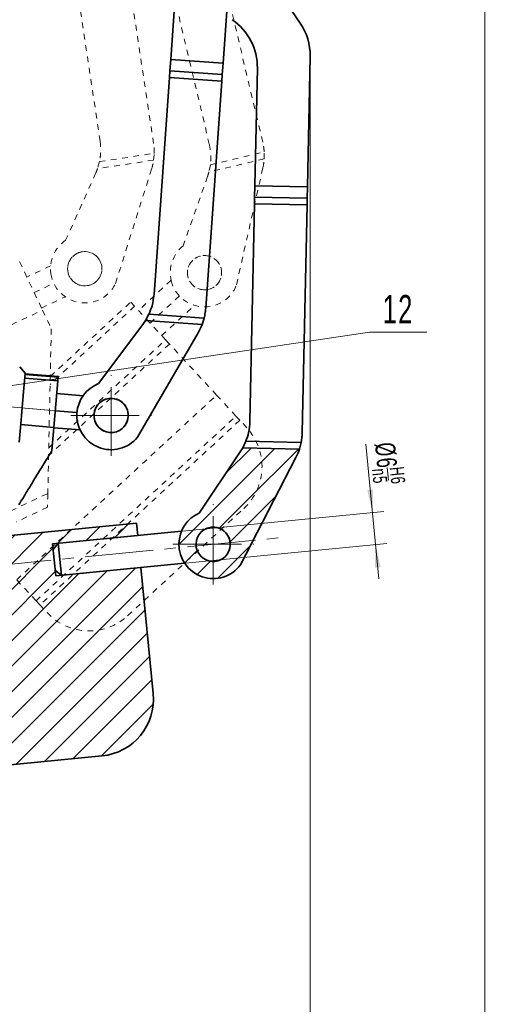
# Model space of a CAD drawing. Header units: millimetres. Extents: x -594 to 641, y -420 to 420.
# Tile 4 of 43: x -341 to -257, y -334 to -161. Entities that reach past the tile are written whole.
import ezdxf

# ---------------------------------------------------------------- set-up
doc = ezdxf.new("R2010")
doc.units = ezdxf.units.MM
doc.linetypes.add('点画线', pattern=[18, 12, -2, 2, -2])
doc.linetypes.add('虚线', pattern=[2, 1, -1])
doc.layers.get('0').update_dxf_attribs({"lineweight": 35})
for name, color, linetype, lineweight in [('中心线层', 1, '点画线', 18), ('剖面线层', 4, 'Continuous', 18), ('尺寸线层', 3, 'Continuous', 18), ('粗实线层', 7, 'Continuous', 35), ('细实线层', 7, 'Continuous', 18), ('虚线层', 6, '虚线', 18)]:
    doc.layers.add(name, color=color, linetype=linetype, lineweight=lineweight)
doc.styles.add('标准', font='txt', dxfattribs={"width": 0.667})
doc.dimstyles.new('GB_尺寸', dxfattribs={"dimtxt": 3.5, "dimasz": 4, "dimexe": 2, "dimexo": 0, "dimtad": 1, "dimdsep": 46, "dimtxsty": '标准', "dimblk": '_CAXARROW', "dimcen": 0, "dimdle": 6, "dimazin": 2, "dimtfac": 0.707107, "dimtdec": 3, "dimtmove": 2, "dimatfit": 3, "dimfxl": 0, "dimfrac": 2, "dimtolj": 1, "dimtzin": 0, "dimarcsym": 0})

# ---------------------------------------------------------------- blocks, each defined once
blk = doc.blocks.new('*X14')
at = {"layer": '尺寸线层', "linetype": 'Continuous'}
for points in [[(-518.82, -371.2), (-514.82, -370.7), (-514.82, -371.7)], [(-289.76, -371.2), (-293.76, -370.7), (-293.76, -371.7)]]:
    blk.add_hatch(color=0, dxfattribs=at).paths.add_polyline_path(points, flags=0)
at = {"layer": '尺寸线层', "color": 0, "linetype": 'Continuous'}
for p, q in [((-289.76, -167.85), (-289.76, -373.2)), ((-518.82, -277.73), (-518.82, -373.2)), ((-518.82, -371.2), (-289.76, -371.2))]:
    blk.add_line(p, q, dxfattribs=at)
at = {"layer": '尺寸线层', "color": 0, "insert": (-404.29, -368.84), "char_height": 3.5, "width": 9.4541, "attachment_point": 5, "line_spacing_factor": 1.15057, "style": '标准'}
blk.add_mtext('\\T1.1;230', dxfattribs=at)
blk = doc.blocks.new('_CAXARROW')
blk.add_hatch(color=0).paths.add_polyline_path([(0, 0), (-1, 0.125), (-1, -0.125)], flags=0)
blk = doc.blocks.new('*X15')
at = {"layer": '尺寸线层', "linetype": 'Continuous'}
for points in [[(-259.13, 323.12), (-259.63, 319.12), (-258.63, 319.12)], [(-259.13, -353.35), (-259.63, -349.35), (-258.63, -349.35)]]:
    blk.add_hatch(color=0, dxfattribs=at).paths.add_polyline_path(points, flags=0)
at = {"layer": '尺寸线层', "color": 0, "linetype": 'Continuous'}
for p, q in [((-374.61, 323.12), (-257.13, 323.12)), ((-259.13, -353.35), (-259.13, 323.12)), ((-459.09, -353.35), (-257.13, -353.35))]:
    blk.add_line(p, q, dxfattribs=at)
at = {"layer": '尺寸线层', "color": 0, "insert": (-261.49, 178.79), "char_height": 3.5, "width": 9.2017, "attachment_point": 5, "rotation": 90, "line_spacing_factor": 1.15057, "style": '标准'}
blk.add_mtext('\\T1.1;676', dxfattribs=at)
blk = doc.blocks.new('*X17')
at = {"layer": '尺寸线层', "color": 0}
blk.add_line((-276.23, -239.89), (-276.01, -242.1), dxfattribs=at)
at = {"layer": '尺寸线层', "color": 0, "char_height": 3.5, "attachment_point": 1, "rotation": 275.5935, "line_spacing_factor": 1.15057, "style": '标准'}
for s, insert, width in [('\\T1.1;%%C6', (-274.92, -235.31), 26.6202), ('\\T1.1;{\\H0.707107x;n5}', (-276.46, -239.92), 8.873), ('\\T1.1;{\\H0.707107x;H6}', (-273.35, -239.62), 8.873)]:
    blk.add_mtext(s, dxfattribs=dict(at, insert=insert, width=width))
blk = doc.blocks.new('*X16')
at = {"layer": '尺寸线层', "linetype": 'Continuous'}
for points in [[(-278.84, -247.75), (-279.72, -243.82), (-278.73, -243.72)], [(-278.29, -253.38), (-278.39, -257.41), (-277.4, -257.31)]]:
    blk.add_hatch(color=0, dxfattribs=at).paths.add_polyline_path(points, flags=0)
at = {"layer": '尺寸线层', "color": 0, "linetype": 'Continuous'}
for p, q in [((-277.7, -259.35), (-280.01, -235.8)), ((-334.89, -253.24), (-276.85, -247.56)), ((-334.34, -258.87), (-276.3, -253.18))]:
    blk.add_line(p, q, dxfattribs=at)
at = {"layer": '尺寸线层', "color": 0}
blk.add_blockref('*X17', (0, 0), dxfattribs=at)
blk = doc.blocks.new('*X59')
at = {"layer": '细实线层', "lineweight": 18}
h = blk.add_hatch(color=0, dxfattribs=at)
edge = h.paths.add_edge_path(flags=0)
edge.add_arc((0, 0), 0.5, 0, 360)
at = {"layer": '细实线层', "color": 0}
for p, q in [((0, 0), (64.19, 9.59)), ((64.19, 9.59), (74.19, 9.59))]:
    blk.add_line(p, q, dxfattribs=at)
at = {"layer": '细实线层', "color": 0, "lineweight": 18, "insert": (69.19, 11.09), "char_height": 5, "width": 17, "attachment_point": 8, "line_spacing_factor": 1.15057, "style": '标准'}
blk.add_mtext('\\T1.1;12', dxfattribs=at)

msp = doc.modelspace()

# ---------------------------------------------------------------- hatches: boundary and pattern name
at = {"layer": '剖面线层'}
h = msp.add_hatch(dxfattribs=at)
h.set_pattern_fill('无图案', color=256, scale=3, angle=45, style=0, pattern_type=0)
h.set_pattern_definition([(45, (0, 0), (-2.12132, 2.12132), [])])
edge = h.paths.add_edge_path(flags=0)
edge.add_arc((-306.747, -253.325), 6, 157.46795, 178.80284, ccw=False)
edge.add_arc((-306.747, -253.325), 6, 155.59345, 157.46795, ccw=False)
edge.add_arc((-306.747, -253.325), 6, 114.21772, 155.59345, ccw=False)
edge.add_line((-309.209, -247.853), (-301.995, -237.126))
edge.add_arc((-310.293, -231.546), 10, 326.08099, 330.79187)
edge.add_line((-301.565, -236.425), (-298.715, -236.485))
edge.add_arc((-308.182, -239.706), 10, -47.26074, 18.79071, ccw=False)
edge.add_line((-301.395, -247.051), (-305.326, -250.683))
edge.add_arc((-306.744, -253.298), 2.975, 61.54501, 88.86454)
edge.add_arc((-306.747, -253.325), 3.002, 88.80284, 90)
edge.add_arc((-306.747, -253.325), 3.002, 90, 97.41266)
edge.add_arc((-306.747, -253.325), 3.002, 97.41266, 115.14619)
edge.add_arc((-306.747, -253.325), 3.002, 115.14619, 180)
edge.add_line((-309.749, -253.325), (-312.747, -253.325))
edge.add_arc((-306.747, -253.325), 6, 178.80284, 180, ccw=False)
edge = h.paths.add_edge_path(flags=0)
edge.add_line((-305.325, -250.682), (-301.395, -247.051))
edge.add_arc((-308.182, -239.706), 10, 312.73926, 378.79071)
edge.add_line((-298.715, -236.485), (-291.624, -236.633))
edge.add_arc((-301.132, -233.535), 10, 332.71657, 341.9527, ccw=False)
edge.add_line((-292.244, -238.119), (-300.087, -253.325))
edge.add_line((-300.087, -253.325), (-303.747, -253.325))
edge.add_arc((-306.744, -253.321), 2.996, 359.9235, 421.7449)
edge = h.paths.add_edge_path(flags=0)
edge.add_arc((-306.747, -253.325), 3.002, 273.77424, 301.2004)
edge.add_arc((-306.753, -253.324), 3.006, 301.28109, 359.97058)
edge.add_line((-303.747, -253.325), (-300.087, -253.325))
edge.add_line((-300.087, -253.325), (-301.936, -256.91))
edge.add_arc((-306.747, -253.325), 6, 270, 323.3178, ccw=False)
edge.add_line((-306.747, -259.325), (-306.747, -256.327))
edge.add_arc((-306.747, -253.325), 3.002, 270, 273.77424)
edge = h.paths.add_edge_path(flags=0)
edge.add_arc((-306.747, -253.325), 6, 215.59345, 270, ccw=False)
edge.add_arc((-306.747, -253.325), 6, 213.71896, 215.59345, ccw=False)
edge.add_arc((-306.747, -253.325), 6, 213.37676, 213.71896, ccw=False)
edge.add_line((-311.758, -256.626), (-309.495, -254.535))
edge.add_arc((-306.747, -253.325), 3.002, 203.76179, 256.04071)
edge.add_arc((-306.747, -253.325), 3.002, 256.04071, 268.80284)
edge.add_arc((-306.747, -253.325), 3.002, 268.80284, 270)
edge.add_line((-306.747, -256.327), (-306.747, -259.325))
edge = h.paths.add_edge_path(flags=0)
edge.add_arc((-306.747, -253.325), 6, 180, 213.37676, ccw=False)
edge.add_line((-312.747, -253.325), (-309.749, -253.325))
edge.add_arc((-306.747, -253.325), 3.002, 180, 203.76179)
edge.add_line((-309.495, -254.535), (-311.758, -256.626))
h = msp.add_hatch(dxfattribs=at)
h.set_pattern_fill('ANSI31', color=256, style=0, pattern_type=0)
edge = h.paths.add_edge_path(flags=0)
edge.add_line((-405.656, -248.838), (-403.316, -272.724))
edge.add_arc((-398.34, -272.237), 5, 185.59345, 365.59345)
edge.add_line((-393.364, -271.749), (-394.252, -262.683))
edge.add_arc((-389.276, -262.196), 5, 69.53158, 185.59345, ccw=False)
edge.add_line((-387.527, -257.512), (-371.128, -263.633))
edge.add_arc((-367.631, -254.264), 10, 249.53158, 275.59345)
edge.add_line((-366.657, -264.217), (-364.707, -284.121))
edge.add_arc((-354.755, -283.147), 10, 185.59345, 275.59345)
edge.add_line((-353.78, -293.099), (-326.226, -290.4))
edge.add_arc((-327.201, -280.448), 10, 275.59345, 365.59345)
edge.add_line((-317.249, -279.473), (-319.41, -257.407))
edge.add_line((-319.41, -257.407), (-334.338, -258.869))
edge.add_line((-334.338, -258.869), (-334.89, -253.24))
edge.add_line((-334.89, -253.24), (-319.961, -251.777))
edge.add_line((-319.961, -251.777), (-320.173, -249.616))
edge.add_line((-320.173, -249.616), (-367.631, -254.264))
edge.add_arc((-368.606, -244.312), 10, 249.53158, 275.59345, ccw=False)
edge.add_line((-372.103, -253.68), (-398.931, -243.667))
edge.add_arc((-400.68, -248.351), 5, 69.53158, 185.59345)
edge = h.paths.add_edge_path(flags=0)
edge.add_arc((-400.68, -248.351), 2.5, 5.59345, 185.59345, ccw=False)
edge.add_arc((-400.68, -248.351), 2.5, -174.40655, 5.59345, ccw=False)
edge = h.paths.add_edge_path(flags=0)
edge.add_arc((-398.34, -272.237), 2.5, 5.59345, 185.59345, ccw=False)
edge.add_arc((-398.34, -272.237), 2.5, -174.40655, 5.59345, ccw=False)

# ---------------------------------------------------------------- linework, layer by layer
at = {"layer": '中心线层'}
for p, q in [((-335.622, -229.805), (-412.681, -223.179)), ((-411.451, -223.285), (-334.392, -229.911)), ((-324.628, -237.808), (-324.628, -223.693)), ((-331.686, -230.751), (-317.57, -230.751)), ((-306.747, -260.383), (-306.747, -246.268)), ((-347.095, -257.277), (-293.452, -252.023)), ((-313.805, -253.325), (-299.69, -253.325))]:
    msp.add_line(p, q, dxfattribs=at)
at = {"layer": '粗实线层'}
for p, q in [((-305.005, -169.013), (-303.387, -146.229)), ((-312.725, -147.833), (-314.183, -168.361)), ((-291.492, -162.006), (-299.701, -149.967)), ((-314.325, -170.356), (-314.183, -168.361)), ((-314.183, -168.361), (-305.005, -169.013)), ((-305.005, -169.013), (-305.146, -171.008)), ((-290.234, -190.684), (-289.757, -167.848)), ((-314.407, -171.514), (-314.325, -170.356)), ((-314.325, -170.356), (-305.146, -171.008)), ((-305.146, -171.008), (-314.325, -170.356)), ((-299.003, -169.917), (-299.433, -190.492)), ((-317.106, -209.529), (-314.407, -171.514)), ((-305.229, -172.165), (-314.407, -171.514)), ((-308.055, -211.974), (-305.229, -172.165)), ((-305.146, -171.008), (-305.229, -172.165)), ((-299.475, -192.492), (-299.433, -190.492)), ((-299.433, -190.492), (-290.234, -190.684)), ((-290.234, -190.684), (-290.276, -192.684)), ((-299.499, -193.652), (-299.475, -192.492)), ((-299.475, -192.492), (-290.276, -192.684)), ((-290.276, -192.684), (-299.475, -192.492)), ((-290.276, -192.684), (-290.3, -193.844)), ((-300.295, -231.755), (-299.499, -193.652)), ((-290.3, -193.844), (-299.499, -193.652)), ((-291.134, -233.744), (-290.3, -193.844)), ((-318.001, -213.011), (-318.607, -214.131)), ((-318.001, -213.011), (-308.33, -213.697)), ((-308.689, -214.835), (-308.33, -213.697)), ((-319.072, -214.809), (-326.813, -225.162)), ((-308.689, -214.835), (-318.607, -214.131)), ((-309.383, -216.288), (-320.001, -234.571)), ((-339.698, -223.336), (-340.646, -222.209)), ((-339.705, -223.418), (-340.033, -227.238)), ((-339.772, -224.198), (-333.944, -224.699)), ((-339.716, -223.553), (-333.888, -224.054)), ((-333.878, -223.933), (-339.706, -223.432)), ((-339.698, -223.336), (-339.705, -223.418)), ((-333.888, -224.054), (-333.944, -224.699)), ((-333.878, -223.933), (-333.888, -224.054)), ((-333.944, -224.699), (-334.644, -232.836)), ((-340.033, -227.238), (-340.102, -228.037)), ((-329.548, -227.316), (-334.135, -226.922)), ((-340.102, -228.037), (-340.338, -230.784)), ((-324.371, -227.762), (-324.466, -227.753)), ((-340.338, -230.784), (-340.407, -231.581)), ((-334.392, -229.911), (-330.606, -230.236)), ((-327.619, -230.493), (-327.617, -230.493)), ((-340.407, -231.581), (-340.735, -235.401)), ((-334.644, -232.836), (-340.472, -232.335)), ((-334.992, -236.891), (-334.644, -232.836)), ((-334.649, -232.9), (-330.062, -233.294)), ((-324.98, -233.731), (-324.885, -233.739)), ((-301.015, -235.276), (-301.565, -236.425)), ((-301.015, -235.276), (-291.322, -235.479)), ((-291.624, -236.633), (-291.322, -235.479)), ((-301.995, -237.126), (-309.209, -247.853)), ((-291.624, -236.633), (-301.565, -236.425)), ((-292.244, -238.119), (-301.936, -256.91)), ((-320.173, -249.616), (-367.631, -254.264)), ((-319.961, -251.777), (-320.173, -249.616)), ((-334.89, -253.24), (-312.289, -251.026)), ((-334.89, -253.24), (-319.961, -251.777)), ((-308.023, -250.608), (-308.018, -250.608)), ((-307.04, -250.34), (-307.135, -250.349)), ((-334.338, -258.869), (-334.89, -253.24)), ((-334.89, -253.24), (-334.338, -258.869)), ((-334.89, -253.24), (-334.792, -254.235)), ((-334.792, -254.235), (-333.895, -253.142)), ((-333.895, -253.142), (-333.343, -258.772)), ((-311.738, -256.656), (-334.338, -258.869)), ((-307.467, -256.238), (-307.471, -256.238)), ((-306.55, -256.32), (-306.455, -256.311)), ((-334.436, -257.874), (-333.343, -258.772)), ((-319.41, -257.407), (-334.338, -258.869)), ((-317.249, -279.473), (-319.41, -257.407)), ((-326.226, -290.4), (-353.78, -293.099))]:
    msp.add_line(p, q, dxfattribs=at)
for centre, radius, start, end in [((-309.001, -169.708), 10, 358.80284, 56.08099), ((-299.755, -167.639), 10, 358.80284, 34.28789), ((-327.081, -208.821), 10, 323.21656, 327.92744), ((-318.03, -211.266), 10, 329.85213, 339.08827), ((-324.628, -230.751), 6, 111.35328, 175.93841), ((-324.628, -230.751), 3.002, 85.93841, 265.93841), ((-324.628, -230.751), 3, 85.08528, 265.08528), ((-324.628, -230.751), 3, 265.08528, 85.08528), ((-324.628, -230.751), 3.002, 265.93841, 85.93841), ((-324.628, -230.751), 6, 175.93841, 320.45336), ((-310.293, -231.546), 10, 326.08099, 330.79187), ((-301.132, -233.535), 10, 332.71657, 341.9527), ((-306.747, -253.325), 6, 114.21772, 178.80284), ((-306.747, -253.325), 3.002, 88.80284, 268.80284), ((-306.747, -253.325), 3, 95.59345, 115.06467), ((-306.747, -253.325), 3, 275.59345, 95.59345), ((-306.747, -253.325), 3.002, 268.80284, 88.80284), ((-306.747, -253.325), 6, 178.80284, 323.3178), ((-306.747, -253.325), 3, 256.12223, 275.59345), ((-327.201, -280.448), 10, 275.59345, 5.59345)]:
    msp.add_arc(centre, radius, start, end, dxfattribs=at)
for points, knots in [([(-317.106, -209.529), (-317.189, -210.202), (-317.336, -211.402), (-317.798, -212.519), (-318.001, -213.011)], [0, 0, 0, 0, 2.022767, 3.6113649, 3.6113649, 3.6113649, 3.6113649]), ([(-308.33, -213.697), (-308.259, -213.379), (-308.131, -212.81), (-308.078, -212.229), (-308.055, -211.974)], [0, 0, 0, 0, 0.9782816, 1.7470053, 1.7470053, 1.7470053, 1.7470053]), ([(-300.295, -231.755), (-300.344, -232.43), (-300.431, -233.637), (-300.837, -234.776), (-301.015, -235.276)], [0, 0, 0, 0, 2.022767, 3.6113649, 3.6113649, 3.6113649, 3.6113649]), ([(-291.322, -235.479), (-291.267, -235.157), (-291.167, -234.583), (-291.144, -234), (-291.134, -233.744)], [0, 0, 0, 0, 0.9782816, 1.7470053, 1.7470053, 1.7470053, 1.7470053]), ([(-334.992, -236.891), (-335.71, -238.068), (-337.145, -240.419), (-338.814, -243.153), (-340.054, -245.185), (-340.549, -245.996), (-340.791, -246.394)], [0, 0, 0, 0, 3.1840611, 6.3614168, 8.7943796, 11.1325734, 11.1325734, 11.1325734, 11.1325734])]:
    msp.add_open_spline(points, degree=3, knots=knots, dxfattribs=at)
at = {"layer": '虚线层'}
for p, q in [((-317.185, -183.088), (-323.143, -143.626)), ((-298.057, -182.863), (-307.263, -144.03)), ((-326.552, -182.684), (-332.241, -145)), ((-307.424, -183.236), (-316.216, -146.153)), ((-317.177, -186.018), (-327.009, -187.503)), ((-326.662, -186.277), (-327.009, -187.503)), ((-326.662, -186.277), (-317.076, -184.83)), ((-317.177, -186.018), (-317.076, -184.83)), ((-297.806, -185.782), (-307.481, -188.076)), ((-307.237, -186.826), (-297.804, -184.589)), ((-297.806, -185.782), (-297.804, -184.589)), ((-317.536, -187.588), (-323.894, -207.752)), ((-307.237, -186.826), (-307.481, -188.076)), ((-298.033, -187.376), (-302.699, -207.998)), ((-327.314, -188.266), (-332.6, -200.063)), ((-307.721, -188.862), (-312.012, -201.057)), ((-330.525, -202.325), (-330.612, -202.365)), ((-310.292, -203.532), (-310.362, -203.597)), ((-340.668, -203.795), (-336.655, -212.295)), ((-335.224, -204.543), (-339.387, -206.508)), ((-331.959, -206.319), (-331.958, -206.318)), ((-338.107, -209.221), (-334.67, -207.599)), ((-328.05, -207.791), (-327.964, -207.75)), ((-314.108, -207.059), (-319.84, -212.355)), ((-310.461, -207.773), (-310.459, -207.772)), ((-306.29, -208.004), (-306.22, -207.939)), ((-336.826, -211.934), (-332.663, -209.969)), ((-317.804, -214.558), (-312.663, -209.808)), ((-320.519, -211.62), (-335.321, -225.299)), ((-335.292, -223.91), (-321.197, -210.886)), ((-321.197, -210.886), (-320.519, -211.62)), ((-315.089, -217.496), (-320.519, -211.62)), ((-315.768, -216.762), (-310.036, -211.465)), ((-354.741, -220.834), (-336.655, -212.295)), ((-336.655, -212.295), (-335.116, -215.556)), ((-335.116, -215.556), (-335.723, -244.404)), ((-314.411, -218.231), (-335.584, -237.796)), ((-335.555, -236.407), (-315.089, -217.496)), ((-315.089, -217.496), (-314.411, -218.231)), ((-306.138, -227.183), (-314.411, -218.231)), ((-341.161, -259.545), (-306.138, -227.183)), ((-306.138, -227.183), (-302.745, -230.855)), ((-337.768, -263.217), (-302.745, -230.855)), ((-302.745, -230.855), (-302.067, -231.589)), ((-302.067, -231.589), (-337.089, -263.952)), ((-300.837, -232.92), (-302.067, -231.589)), ((-342.176, -247.45), (-335.723, -244.404)), ((-335.774, -246.824), (-341.251, -249.41)), ((-321.729, -265.84), (-301.395, -247.051)), ((-337.768, -263.217), (-341.161, -259.545)), ((-337.089, -263.952), (-337.768, -263.217)), ((-337.089, -263.952), (-335.86, -265.282))]:
    msp.add_line(p, q, dxfattribs=at)
for centre, radius, start, end in [((-327.073, -184.581), 10, 342.49928, 351.73541), ((-307.787, -185.169), 10, 347.25178, 356.48791), ((-336.439, -184.177), 10, 335.8637, 340.57458), ((-317.154, -185.543), 10, 340.6162, 345.32708), ((-329.245, -205.037), 6, 124.00042, 188.58555), ((-308.256, -205.736), 6, 128.75293, 193.33805), ((-329.245, -205.037), 3.002, 98.58555, 278.58555), ((-329.245, -205.037), 3, 115.27175, 295.27175), ((-329.245, -205.037), 3, 295.27175, 115.27175), ((-329.245, -205.037), 3.002, 278.58555, 98.58555), ((-308.256, -205.736), 3.002, 103.33805, 283.33805), ((-308.256, -205.736), 3, 132.73926, 312.73926), ((-308.256, -205.736), 3, 312.73926, 132.73926), ((-308.256, -205.736), 3.002, 283.33805, 103.33805), ((-329.245, -205.037), 6, 188.58555, 333.10051), ((-308.256, -205.736), 6, 193.33805, 337.85301), ((-308.182, -239.706), 10, 312.73926, 42.73926), ((-328.516, -258.495), 10, 222.73926, 312.73926)]:
    msp.add_arc(centre, radius, start, end, dxfattribs=at)
for points, knots in [([(-326.552, -182.684), (-326.485, -183.358), (-326.366, -184.562), (-326.572, -185.753), (-326.662, -186.277)], [0, 0, 0, 0, 2.022767, 3.6113649, 3.6113649, 3.6113649, 3.6113649]), ([(-317.076, -184.83), (-317.076, -184.503), (-317.076, -183.92), (-317.152, -183.342), (-317.185, -183.088)], [0, 0, 0, 0, 0.9782816, 1.7470053, 1.7470053, 1.7470053, 1.7470053]), ([(-307.424, -183.236), (-307.302, -183.902), (-307.083, -185.092), (-307.19, -186.296), (-307.237, -186.826)], [0, 0, 0, 0, 2.022767, 3.6113649, 3.6113649, 3.6113649, 3.6113649]), ([(-297.804, -184.589), (-297.831, -184.264), (-297.879, -183.683), (-298.002, -183.113), (-298.057, -182.863)], [0, 0, 0, 0, 0.9782816, 1.7470053, 1.7470053, 1.7470053, 1.7470053]), ([(-335.723, -244.404), (-335.731, -244.789), (-335.748, -245.558), (-335.769, -246.556), (-335.772, -246.724), (-335.774, -246.824)], [0, 0, 0, 0, 0.6937317, 1.3870676, 2.4210046, 2.4210046, 2.4210046, 2.4210046])]:
    msp.add_open_spline(points, degree=3, knots=knots, dxfattribs=at)

# ---------------------------------------------------------------- block references
at = {"layer": '细实线层'}
msp.add_blockref('*X59', (-343.513, -225.728), dxfattribs=at)

# ---------------------------------------------------------------- dimensions: what is measured, and where the dimension line sits
at = {"layer": '尺寸线层'}
for base, p1, p2, angle, text, picture, middle in [((-259.129, 323.118), (-459.086, -353.352), (-374.615, 323.118), 90, '676', '*X15', (-261.485, 178.789)), ((-278.837, -247.75), (-334.338, -258.869), (-334.89, -253.24), 95.59345, '\\A1;%%C6\\H0.707107x;\\SH6/n5;\\H1.41421x;', '*X16', (-276.333, -238.789))]:
    dim = msp.add_linear_dim(base=base, p1=p1, p2=p2, angle=angle, text=text, dimstyle='GB_尺寸', override={"dimscale": 1, "dimsah": 1, "dimtfac": 1, "dimtfill": 1, "dimtzin": 0}, dxfattribs=at)
    dim.commit()
    dim.dimension.update_dxf_attribs({"geometry": picture, "text_midpoint": middle, "dimtype": 160})
dim = msp.add_linear_dim(base=(-289.757, -371.198), p1=(-518.821, -277.73), p2=(-289.757, -167.848), text='230', dimstyle='GB_尺寸', override={"dimscale": 1, "dimsah": 1, "dimtfac": 1, "dimtfill": 1, "dimtzin": 0}, dxfattribs=at)
dim.commit()
dim.dimension.update_dxf_attribs({"geometry": '*X14', "text_midpoint": (-404.289, -368.842)})

doc.saveas('drawing.dxf')
